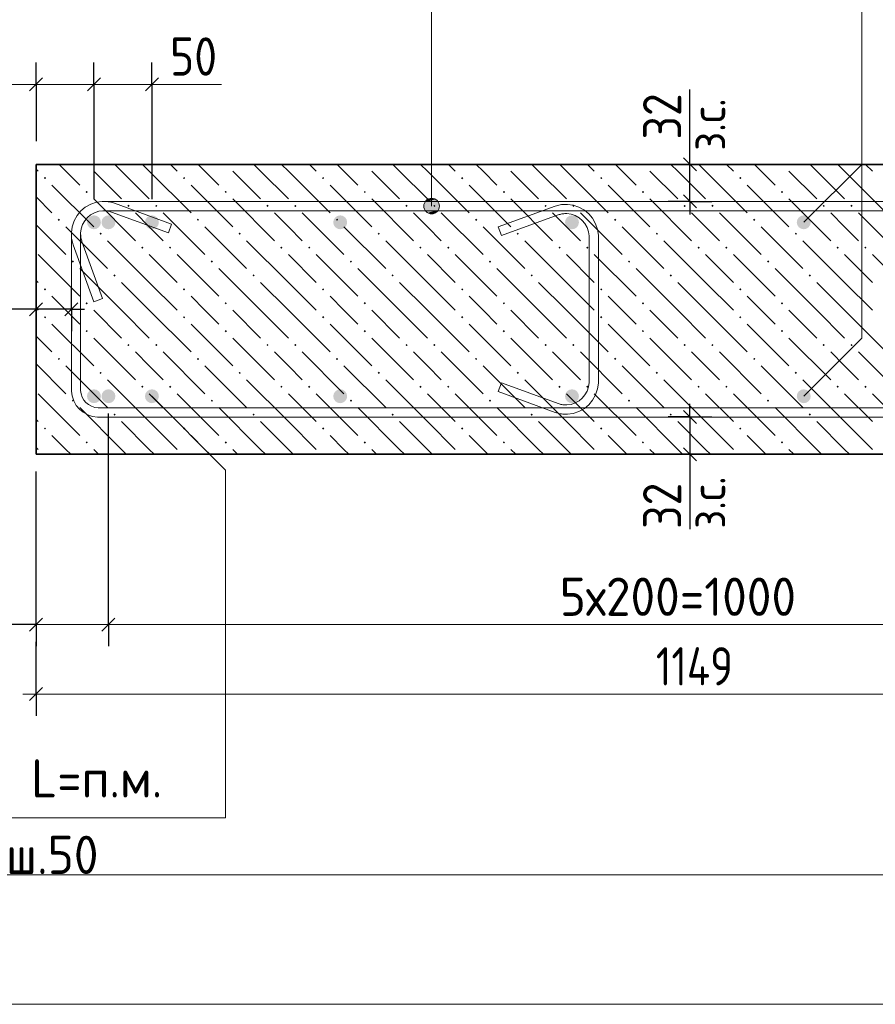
# Model space of a CAD drawing. Header units: millimetres. Extents: x 0 to 42000, y 0 to 29700.
# Tile 13 of 16: x 28326 to 33248, y 20233 to 25895. Entities that reach past the tile are written whole.
import ezdxf

# ---------------------------------------------------------------- set-up
doc = ezdxf.new("R2010")
doc.units = ezdxf.units.MM
for name, color, linetype, lineweight in [('Standard', 7, 'Continuous', 25), ('ЖБ Стена верхний уровень', 7, 'Continuous', 35), ('Позиционная метка линия выноска', 7, 'Continuous', 13), ('Позиционная метка номер позиции', 7, 'Continuous', 13), ('Примечания', 7, 'Continuous', 13), ('Размерная линия_ общее', 7, 'Continuous', 13), ('Стена обрамление Г-обр.', 7, 'Continuous', 35), ('Стена фоновая арматура Х1', 7, 'Continuous', 35), ('Стена фоновая затяжка С-обр.', 52, 'Continuous', 25)]:
    doc.layers.add(name, color=color, linetype=linetype, lineweight=lineweight)
doc.layers.add('Размерная выноска', color=7, linetype='Continuous')
doc.layers.add('Стена Хомут', color=7, linetype='Continuous', lineweight=25, true_color=0x6e3c1e)
doc.styles.add('ISOCPEUR', font='txt')

msp = doc.modelspace()

# ---------------------------------------------------------------- hatches: boundary and pattern name
at = {"layer": 'ЖБ Стена верхний уровень', "linetype": 'Continuous', "lineweight": 18, "transparency": 33554687}
for points in [[(28717.2, 25062.8), (28711.7, 25057.4), (28706.3, 25062.8)], [(29517.2, 25062.8), (29511.7, 25057.4), (29506.3, 25062.8)], [(30317.2, 25062.8), (30311.7, 25057.4), (30306.3, 25062.8)], [(31117.2, 25062.8), (31111.7, 25057.4), (31106.3, 25062.8)], [(31917.2, 25062.8), (31911.7, 25057.4), (31906.3, 25062.8)], [(32717.2, 25062.8), (32711.7, 25057.4), (32706.3, 25062.8)], [(28465.2, 24983.9), (28471.7, 24990.4), (28478.2, 24983.9), (28471.7, 24977.4)], [(29265.2, 24983.9), (29271.7, 24990.4), (29278.2, 24983.9), (29271.7, 24977.4)], [(30065.2, 24983.9), (30071.7, 24990.4), (30078.2, 24983.9), (30071.7, 24977.4)], [(30865.2, 24983.9), (30871.7, 24990.4), (30878.2, 24983.9), (30871.7, 24977.4)], [(31665.2, 24983.9), (31671.7, 24990.4), (31678.2, 24983.9), (31671.7, 24977.4)], [(32465.2, 24983.9), (32471.7, 24990.4), (32478.2, 24983.9), (32471.7, 24977.4)], [(28705.2, 24903.9), (28711.7, 24910.4), (28718.2, 24903.9), (28711.7, 24897.4)], [(29505.2, 24903.9), (29511.7, 24910.4), (29518.2, 24903.9), (29511.7, 24897.4)], [(30305.2, 24903.9), (30311.7, 24910.4), (30318.2, 24903.9), (30311.7, 24897.4)], [(31105.2, 24903.9), (31111.7, 24910.4), (31118.2, 24903.9), (31111.7, 24897.4)], [(31905.2, 24903.9), (31911.7, 24910.4), (31918.2, 24903.9), (31911.7, 24897.4)], [(32705.2, 24903.9), (32711.7, 24910.4), (32718.2, 24903.9), (32711.7, 24897.4)], [(28945.2, 24823.9), (28951.7, 24830.4), (28958.2, 24823.9), (28951.7, 24817.4)], [(29105.2, 24823.9), (29111.7, 24830.4), (29118.2, 24823.9), (29111.7, 24817.4)], [(29745.2, 24823.9), (29751.7, 24830.4), (29758.2, 24823.9), (29751.7, 24817.4)], [(29905.2, 24823.9), (29911.7, 24830.4), (29918.2, 24823.9), (29911.7, 24817.4)], [(30545.2, 24823.9), (30551.7, 24830.4), (30558.2, 24823.9), (30551.7, 24817.4)], [(30705.2, 24823.9), (30711.7, 24830.4), (30718.2, 24823.9), (30711.7, 24817.4)], [(31345.2, 24823.9), (31351.7, 24830.4), (31358.2, 24823.9), (31351.7, 24817.4)], [(31505.2, 24823.9), (31511.7, 24830.4), (31518.2, 24823.9), (31511.7, 24817.4)], [(32145.2, 24823.9), (32151.7, 24830.4), (32158.2, 24823.9), (32151.7, 24817.4)], [(32305.2, 24823.9), (32311.7, 24830.4), (32318.2, 24823.9), (32311.7, 24817.4)], [(32945.2, 24823.9), (32951.7, 24830.4), (32958.2, 24823.9), (32951.7, 24817.4)], [(33105.2, 24823.9), (33111.7, 24830.4), (33118.2, 24823.9), (33111.7, 24817.4)], [(28545.2, 24743.9), (28551.7, 24750.4), (28558.2, 24743.9), (28551.7, 24737.4)], [(29345.2, 24743.9), (29351.7, 24750.4), (29358.2, 24743.9), (29351.7, 24737.4)], [(30145.2, 24743.9), (30151.7, 24750.4), (30158.2, 24743.9), (30151.7, 24737.4)], [(30945.2, 24743.9), (30951.7, 24750.4), (30958.2, 24743.9), (30951.7, 24737.4)], [(31745.2, 24743.9), (31751.7, 24750.4), (31758.2, 24743.9), (31751.7, 24737.4)], [(32545.2, 24743.9), (32551.7, 24750.4), (32558.2, 24743.9), (32551.7, 24737.4)], [(28785.2, 24663.9), (28791.7, 24670.4), (28798.2, 24663.9), (28791.7, 24657.4)], [(29585.2, 24663.9), (29591.7, 24670.4), (29598.2, 24663.9), (29591.7, 24657.4)], [(30385.2, 24663.9), (30391.7, 24670.4), (30398.2, 24663.9), (30391.7, 24657.4)], [(31185.2, 24663.9), (31191.7, 24670.4), (31198.2, 24663.9), (31191.7, 24657.4)], [(31985.2, 24663.9), (31991.7, 24670.4), (31998.2, 24663.9), (31991.7, 24657.4)], [(32785.2, 24663.9), (32791.7, 24670.4), (32798.2, 24663.9), (32791.7, 24657.4)], [(29025.2, 24583.9), (29031.7, 24590.4), (29038.2, 24583.9), (29031.7, 24577.4)], [(29185.2, 24583.9), (29191.7, 24590.4), (29198.2, 24583.9), (29191.7, 24577.4)], [(29825.2, 24583.9), (29831.7, 24590.4), (29838.2, 24583.9), (29831.7, 24577.4)], [(29985.2, 24583.9), (29991.7, 24590.4), (29998.2, 24583.9), (29991.7, 24577.4)], [(30625.2, 24583.9), (30631.7, 24590.4), (30638.2, 24583.9), (30631.7, 24577.4)], [(30785.2, 24583.9), (30791.7, 24590.4), (30798.2, 24583.9), (30791.7, 24577.4)], [(31425.2, 24583.9), (31431.7, 24590.4), (31438.2, 24583.9), (31431.7, 24577.4)], [(31585.2, 24583.9), (31591.7, 24590.4), (31598.2, 24583.9), (31591.7, 24577.4)], [(32225.2, 24583.9), (32231.7, 24590.4), (32238.2, 24583.9), (32231.7, 24577.4)], [(32385.2, 24583.9), (32391.7, 24590.4), (32398.2, 24583.9), (32391.7, 24577.4)], [(33025.2, 24583.9), (33031.7, 24590.4), (33038.2, 24583.9), (33031.7, 24577.4)], [(33185.2, 24583.9), (33191.7, 24590.4), (33198.2, 24583.9), (33191.7, 24577.4)], [(28625.2, 24503.9), (28631.7, 24510.4), (28638.2, 24503.9), (28631.7, 24497.4)], [(29425.2, 24503.9), (29431.7, 24510.4), (29438.2, 24503.9), (29431.7, 24497.4)], [(30225.2, 24503.9), (30231.7, 24510.4), (30238.2, 24503.9), (30231.7, 24497.4)], [(31025.2, 24503.9), (31031.7, 24510.4), (31038.2, 24503.9), (31031.7, 24497.4)], [(31825.2, 24503.9), (31831.7, 24510.4), (31838.2, 24503.9), (31831.7, 24497.4)], [(32625.2, 24503.9), (32631.7, 24510.4), (32638.2, 24503.9), (32631.7, 24497.4)], [(28865.2, 24423.9), (28871.7, 24430.4), (28878.2, 24423.9), (28871.7, 24417.4)], [(29665.2, 24423.9), (29671.7, 24430.4), (29678.2, 24423.9), (29671.7, 24417.4)], [(30465.2, 24423.9), (30471.7, 24430.4), (30478.2, 24423.9), (30471.7, 24417.4)], [(31265.2, 24423.9), (31271.7, 24430.4), (31278.2, 24423.9), (31271.7, 24417.4)], [(32065.2, 24423.9), (32071.7, 24430.4), (32078.2, 24423.9), (32071.7, 24417.4)], [(32865.2, 24423.9), (32871.7, 24430.4), (32878.2, 24423.9), (32871.7, 24417.4)], [(28465.2, 24343.9), (28471.7, 24350.4), (28478.2, 24343.9), (28471.7, 24337.4)], [(29265.2, 24343.9), (29271.7, 24350.4), (29278.2, 24343.9), (29271.7, 24337.4)], [(30065.2, 24343.9), (30071.7, 24350.4), (30078.2, 24343.9), (30071.7, 24337.4)], [(30865.2, 24343.9), (30871.7, 24350.4), (30878.2, 24343.9), (30871.7, 24337.4)], [(31665.2, 24343.9), (31671.7, 24350.4), (31678.2, 24343.9), (31671.7, 24337.4)], [(32465.2, 24343.9), (32471.7, 24350.4), (32478.2, 24343.9), (32471.7, 24337.4)], [(28705.2, 24263.9), (28711.7, 24270.4), (28718.2, 24263.9), (28711.7, 24257.4)], [(29505.2, 24263.9), (29511.7, 24270.4), (29518.2, 24263.9), (29511.7, 24257.4)], [(30305.2, 24263.9), (30311.7, 24270.4), (30318.2, 24263.9), (30311.7, 24257.4)], [(31105.2, 24263.9), (31111.7, 24270.4), (31118.2, 24263.9), (31111.7, 24257.4)], [(31905.2, 24263.9), (31911.7, 24270.4), (31918.2, 24263.9), (31911.7, 24257.4)], [(32705.2, 24263.9), (32711.7, 24270.4), (32718.2, 24263.9), (32711.7, 24257.4)], [(28465.2, 24183.9), (28471.7, 24190.4), (28478.2, 24183.9), (28471.7, 24177.4)], [(29265.2, 24183.9), (29271.7, 24190.4), (29278.2, 24183.9), (29271.7, 24177.4)], [(30065.2, 24183.9), (30071.7, 24190.4), (30078.2, 24183.9), (30071.7, 24177.4)], [(30865.2, 24183.9), (30871.7, 24190.4), (30878.2, 24183.9), (30871.7, 24177.4)], [(31665.2, 24183.9), (31671.7, 24190.4), (31678.2, 24183.9), (31671.7, 24177.4)], [(32465.2, 24183.9), (32471.7, 24190.4), (32478.2, 24183.9), (32471.7, 24177.4)], [(28705.2, 24103.9), (28711.7, 24110.4), (28718.2, 24103.9), (28711.7, 24097.4)], [(29505.2, 24103.9), (29511.7, 24110.4), (29518.2, 24103.9), (29511.7, 24097.4)], [(30305.2, 24103.9), (30311.7, 24110.4), (30318.2, 24103.9), (30311.7, 24097.4)], [(31105.2, 24103.9), (31111.7, 24110.4), (31118.2, 24103.9), (31111.7, 24097.4)], [(31905.2, 24103.9), (31911.7, 24110.4), (31918.2, 24103.9), (31911.7, 24097.4)], [(32705.2, 24103.9), (32711.7, 24110.4), (32718.2, 24103.9), (32711.7, 24097.4)], [(28945.2, 24023.9), (28951.7, 24030.4), (28958.2, 24023.9), (28951.7, 24017.4)], [(29105.2, 24023.9), (29111.7, 24030.4), (29118.2, 24023.9), (29111.7, 24017.4)], [(29745.2, 24023.9), (29751.7, 24030.4), (29758.2, 24023.9), (29751.7, 24017.4)], [(29905.2, 24023.9), (29911.7, 24030.4), (29918.2, 24023.9), (29911.7, 24017.4)], [(30545.2, 24023.9), (30551.7, 24030.4), (30558.2, 24023.9), (30551.7, 24017.4)], [(30705.2, 24023.9), (30711.7, 24030.4), (30718.2, 24023.9), (30711.7, 24017.4)], [(31345.2, 24023.9), (31351.7, 24030.4), (31358.2, 24023.9), (31351.7, 24017.4)], [(31505.2, 24023.9), (31511.7, 24030.4), (31518.2, 24023.9), (31511.7, 24017.4)], [(32145.2, 24023.9), (32151.7, 24030.4), (32158.2, 24023.9), (32151.7, 24017.4)], [(32305.2, 24023.9), (32311.7, 24030.4), (32318.2, 24023.9), (32311.7, 24017.4)], [(32945.2, 24023.9), (32951.7, 24030.4), (32958.2, 24023.9), (32951.7, 24017.4)], [(33105.2, 24023.9), (33111.7, 24030.4), (33118.2, 24023.9), (33111.7, 24017.4)], [(28545.2, 23943.9), (28551.7, 23950.4), (28558.2, 23943.9), (28551.7, 23937.4)], [(29345.2, 23943.9), (29351.7, 23950.4), (29358.2, 23943.9), (29351.7, 23937.4)], [(30145.2, 23943.9), (30151.7, 23950.4), (30158.2, 23943.9), (30151.7, 23937.4)], [(30945.2, 23943.9), (30951.7, 23950.4), (30958.2, 23943.9), (30951.7, 23937.4)], [(31745.2, 23943.9), (31751.7, 23950.4), (31758.2, 23943.9), (31751.7, 23937.4)], [(32545.2, 23943.9), (32551.7, 23950.4), (32558.2, 23943.9), (32551.7, 23937.4)], [(28785.2, 23863.9), (28791.7, 23870.4), (28798.2, 23863.9), (28791.7, 23857.4)], [(29585.2, 23863.9), (29591.7, 23870.4), (29598.2, 23863.9), (29591.7, 23857.4)], [(30385.2, 23863.9), (30391.7, 23870.4), (30398.2, 23863.9), (30391.7, 23857.4)], [(31185.2, 23863.9), (31191.7, 23870.4), (31198.2, 23863.9), (31191.7, 23857.4)], [(31985.2, 23863.9), (31991.7, 23870.4), (31998.2, 23863.9), (31991.7, 23857.4)], [(32785.2, 23863.9), (32791.7, 23870.4), (32798.2, 23863.9), (32791.7, 23857.4)], [(29025.2, 23783.9), (29031.7, 23790.4), (29038.2, 23783.9), (29031.7, 23777.4)], [(29185.2, 23783.9), (29191.7, 23790.4), (29198.2, 23783.9), (29191.7, 23777.4)], [(29825.2, 23783.9), (29831.7, 23790.4), (29838.2, 23783.9), (29831.7, 23777.4)], [(29985.2, 23783.9), (29991.7, 23790.4), (29998.2, 23783.9), (29991.7, 23777.4)], [(30625.2, 23783.9), (30631.7, 23790.4), (30638.2, 23783.9), (30631.7, 23777.4)], [(30785.2, 23783.9), (30791.7, 23790.4), (30798.2, 23783.9), (30791.7, 23777.4)], [(31425.2, 23783.9), (31431.7, 23790.4), (31438.2, 23783.9), (31431.7, 23777.4)], [(31585.2, 23783.9), (31591.7, 23790.4), (31598.2, 23783.9), (31591.7, 23777.4)], [(32225.2, 23783.9), (32231.7, 23790.4), (32238.2, 23783.9), (32231.7, 23777.4)], [(32385.2, 23783.9), (32391.7, 23790.4), (32398.2, 23783.9), (32391.7, 23777.4)], [(33025.2, 23783.9), (33031.7, 23790.4), (33038.2, 23783.9), (33031.7, 23777.4)], [(33185.2, 23783.9), (33191.7, 23790.4), (33198.2, 23783.9), (33191.7, 23777.4)], [(28625.2, 23703.9), (28631.7, 23710.4), (28638.2, 23703.9), (28631.7, 23697.4)], [(29425.2, 23703.9), (29431.7, 23710.4), (29438.2, 23703.9), (29431.7, 23697.4)], [(30225.2, 23703.9), (30231.7, 23710.4), (30238.2, 23703.9), (30231.7, 23697.4)], [(31025.2, 23703.9), (31031.7, 23710.4), (31038.2, 23703.9), (31031.7, 23697.4)], [(31825.2, 23703.9), (31831.7, 23710.4), (31838.2, 23703.9), (31831.7, 23697.4)], [(32625.2, 23703.9), (32631.7, 23710.4), (32638.2, 23703.9), (32631.7, 23697.4)], [(28865.2, 23623.9), (28871.7, 23630.4), (28878.2, 23623.9), (28871.7, 23617.4)], [(29665.2, 23623.9), (29671.7, 23630.4), (29678.2, 23623.9), (29671.7, 23617.4)], [(30465.2, 23623.9), (30471.7, 23630.4), (30478.2, 23623.9), (30471.7, 23617.4)], [(31265.2, 23623.9), (31271.7, 23630.4), (31278.2, 23623.9), (31271.7, 23617.4)], [(32065.2, 23623.9), (32071.7, 23630.4), (32078.2, 23623.9), (32071.7, 23617.4)], [(32865.2, 23623.9), (32871.7, 23630.4), (32878.2, 23623.9), (32871.7, 23617.4)], [(28465.2, 23543.9), (28471.7, 23550.4), (28478.2, 23543.9), (28471.7, 23537.4)], [(29265.2, 23543.9), (29271.7, 23550.4), (29278.2, 23543.9), (29271.7, 23537.4)], [(30065.2, 23543.9), (30071.7, 23550.4), (30078.2, 23543.9), (30071.7, 23537.4)], [(30865.2, 23543.9), (30871.7, 23550.4), (30878.2, 23543.9), (30871.7, 23537.4)], [(31665.2, 23543.9), (31671.7, 23550.4), (31678.2, 23543.9), (31671.7, 23537.4)], [(32465.2, 23543.9), (32471.7, 23550.4), (32478.2, 23543.9), (32471.7, 23537.4)], [(28705.2, 23463.9), (28711.7, 23470.4), (28718.2, 23463.9), (28711.7, 23457.4)], [(29505.2, 23463.9), (29511.7, 23470.4), (29518.2, 23463.9), (29511.7, 23457.4)], [(30305.2, 23463.9), (30311.7, 23470.4), (30318.2, 23463.9), (30311.7, 23457.4)], [(31105.2, 23463.9), (31111.7, 23470.4), (31118.2, 23463.9), (31111.7, 23457.4)], [(31905.2, 23463.9), (31911.7, 23470.4), (31918.2, 23463.9), (31911.7, 23457.4)], [(32705.2, 23463.9), (32711.7, 23470.4), (32718.2, 23463.9), (32711.7, 23457.4)]]:
    msp.add_hatch(color=7, dxfattribs=at).paths.add_polyline_path(points, flags=16)
at = {"layer": 'Позиционная метка линия выноска', "linetype": 'Continuous', "lineweight": 13, "transparency": 33554687}
for points in [[(30718.4, 24861.5), (30673.4, 24861.5), (30657.2, 24845.3)], [(30718.4, 24861.5), (30657.2, 24845.3), (30734.6, 24845.3)], [(30673.4, 24861.5), (30718.4, 24861.5), (30695.9, 24867.8)], [(30734.6, 24845.3), (30657.2, 24845.3), (30650.9, 24822.8)], [(30734.6, 24845.3), (30650.9, 24822.8), (30740.9, 24822.8)], [(30740.9, 24822.8), (30650.9, 24822.8), (30657.2, 24800.3)], [(30740.9, 24822.8), (30657.2, 24800.3), (30734.6, 24800.3)], [(30734.6, 24800.3), (30657.2, 24800.3), (30673.4, 24784.1)], [(30734.6, 24800.3), (30673.4, 24784.1), (30718.4, 24784.1)], [(30718.4, 24784.1), (30673.4, 24784.1), (30695.9, 24777.8)]]:
    msp.add_hatch(color=7, dxfattribs=at).paths.add_polyline_path(points)
at = {"layer": 'Стена обрамление Г-обр.', "linetype": 'Continuous', "lineweight": 13, "transparency": 33554687}
for points in [[(28793.4, 24729.5), (28790.3, 24744.8), (28781.7, 24757.7), (28768.7, 24766.4), (28753.4, 24769.4), (28738.1, 24766.4), (28725.1, 24757.7), (28716.4, 24744.8), (28713.4, 24729.5), (28716.4, 24714.1), (28725.1, 24701.2), (28738.1, 24692.5), (28753.4, 24689.5), (28768.7, 24692.5), (28781.7, 24701.2), (28790.3, 24714.1)], [(29126.7, 24729.5), (29123.7, 24744.8), (29115, 24757.7), (29102, 24766.4), (29086.7, 24769.4), (29071.4, 24766.4), (29058.4, 24757.7), (29049.8, 24744.8), (29046.7, 24729.5), (29049.8, 24714.1), (29058.4, 24701.2), (29071.4, 24692.5), (29086.7, 24689.5), (29102, 24692.5), (29115, 24701.2), (29123.7, 24714.1)], [(28793.4, 23729.5), (28790.3, 23744.8), (28781.7, 23757.7), (28768.7, 23766.4), (28753.4, 23769.4), (28738.1, 23766.4), (28725.1, 23757.7), (28716.4, 23744.8), (28713.4, 23729.5), (28716.4, 23714.1), (28725.1, 23701.2), (28738.1, 23692.5), (28753.4, 23689.5), (28768.7, 23692.5), (28781.7, 23701.2), (28790.3, 23714.1)], [(29126.7, 23729.5), (29123.7, 23744.8), (29115, 23757.7), (29102, 23766.4), (29086.7, 23769.4), (29071.4, 23766.4), (29058.4, 23757.7), (29049.8, 23744.8), (29046.7, 23729.5), (29049.8, 23714.1), (29058.4, 23701.2), (29071.4, 23692.5), (29086.7, 23689.5), (29102, 23692.5), (29115, 23701.2), (29123.7, 23714.1)]]:
    msp.add_hatch(color=7, dxfattribs=at).paths.add_polyline_path(points)
at = {"layer": 'Стена фоновая арматура Х1', "linetype": 'Continuous', "lineweight": 18, "transparency": 33554687}
for points in [[(28876.7, 24729.4), (28873.7, 24744.8), (28865, 24757.7), (28852, 24766.4), (28836.7, 24769.4), (28821.4, 24766.4), (28808.4, 24757.7), (28799.8, 24744.8), (28796.7, 24729.4), (28799.8, 24714.1), (28808.4, 24701.2), (28821.4, 24692.5), (28836.7, 24689.5), (28852, 24692.5), (28865, 24701.2), (28873.7, 24714.1)], [(30210, 24729.4), (30207, 24744.8), (30198.3, 24757.7), (30185.4, 24766.4), (30170, 24769.4), (30154.7, 24766.4), (30141.8, 24757.7), (30133.1, 24744.8), (30130, 24729.4), (30133.1, 24714.1), (30141.8, 24701.2), (30154.7, 24692.5), (30170, 24689.5), (30185.4, 24692.5), (30198.3, 24701.2), (30207, 24714.1)], [(31543.4, 24729.4), (31540.3, 24744.8), (31531.7, 24757.7), (31518.7, 24766.4), (31503.4, 24769.4), (31488.1, 24766.4), (31475.1, 24757.7), (31466.4, 24744.8), (31463.4, 24729.4), (31466.4, 24714.1), (31475.1, 24701.2), (31488.1, 24692.5), (31503.4, 24689.5), (31518.7, 24692.5), (31531.7, 24701.2), (31540.3, 24714.1)], [(32876.7, 24729.4), (32873.7, 24744.8), (32865, 24757.7), (32852, 24766.4), (32836.7, 24769.4), (32821.4, 24766.4), (32808.4, 24757.7), (32799.8, 24744.8), (32796.7, 24729.4), (32799.8, 24714.1), (32808.4, 24701.2), (32821.4, 24692.5), (32836.7, 24689.5), (32852, 24692.5), (32865, 24701.2), (32873.7, 24714.1)], [(28876.7, 23729.4), (28873.7, 23744.8), (28865, 23757.7), (28852, 23766.4), (28836.7, 23769.4), (28821.4, 23766.4), (28808.4, 23757.7), (28799.8, 23744.8), (28796.7, 23729.4), (28799.8, 23714.1), (28808.4, 23701.2), (28821.4, 23692.5), (28836.7, 23689.5), (28852, 23692.5), (28865, 23701.2), (28873.7, 23714.1)], [(30210, 23729.4), (30207, 23744.8), (30198.3, 23757.7), (30185.4, 23766.4), (30170, 23769.4), (30154.7, 23766.4), (30141.8, 23757.7), (30133.1, 23744.8), (30130, 23729.4), (30133.1, 23714.1), (30141.8, 23701.2), (30154.7, 23692.5), (30170, 23689.5), (30185.4, 23692.5), (30198.3, 23701.2), (30207, 23714.1)], [(31543.4, 23729.4), (31540.3, 23744.8), (31531.7, 23757.7), (31518.7, 23766.4), (31503.4, 23769.4), (31488.1, 23766.4), (31475.1, 23757.7), (31466.4, 23744.8), (31463.4, 23729.4), (31466.4, 23714.1), (31475.1, 23701.2), (31488.1, 23692.5), (31503.4, 23689.5), (31518.7, 23692.5), (31531.7, 23701.2), (31540.3, 23714.1)], [(32876.7, 23729.4), (32873.7, 23744.8), (32865, 23757.7), (32852, 23766.4), (32836.7, 23769.4), (32821.4, 23766.4), (32808.4, 23757.7), (32799.8, 23744.8), (32796.7, 23729.4), (32799.8, 23714.1), (32808.4, 23701.2), (32821.4, 23692.5), (32836.7, 23689.5), (32852, 23692.5), (32865, 23701.2), (32873.7, 23714.1)]]:
    msp.add_hatch(color=7, dxfattribs=at).paths.add_polyline_path(points)

# ---------------------------------------------------------------- linework, layer by layer
at = {"layer": 'Standard', "color": 7, "linetype": 'Continuous', "lineweight": -3, "transparency": 33554687}
for p, q in [((28420, 25522.7), (28420, 25647.7)), ((28753.4, 25522.7), (28753.4, 25647.7)), ((29086.7, 25522.7), (29086.7, 25647.7)), ((28420, 25522.7), (28420, 25397.7)), ((28420, 25522.7), (28420, 25196.1)), ((28753.4, 25522.7), (28753.4, 25397.7)), ((28753.4, 25522.7), (28753.4, 24862.8)), ((29086.7, 25522.7), (29086.7, 25397.7)), ((29086.7, 25522.7), (29086.7, 24862.8)), ((32182.1, 25062.8), (32182.1, 25137.8)), ((32182.1, 25062.8), (32057.1, 25062.8)), ((32182.1, 25062.8), (32307.1, 25062.8)), ((32182.1, 24849.5), (32182.1, 25062.8)), ((32182.1, 24849.5), (32057.1, 24849.5)), ((32182.1, 24849.5), (32307.1, 24849.5)), ((32182.1, 24849.5), (32182.1, 24774.5)), ((28420, 24229.5), (28420, 24354.5)), ((28623.4, 24229.5), (28623.4, 24354.5)), ((28420, 24229.5), (28345, 24229.5)), ((28420, 24229.5), (28420, 24104.5)), ((28623.4, 24229.5), (28420, 24229.5)), ((28623.4, 24229.5), (28623.4, 24104.5)), ((28623.4, 24229.5), (28698.4, 24229.5)), ((32182.1, 23610.3), (32182.1, 23685.3)), ((32182.1, 23610.3), (32057.1, 23610.3)), ((32182.1, 23610.3), (32307.1, 23610.3)), ((32182.1, 23610.3), (32182.1, 23396.1)), ((32182.1, 23396.1), (32057.1, 23396.1)), ((32182.1, 23396.1), (32307.1, 23396.1)), ((32182.1, 23396.1), (32182.1, 23321.1))]:
    msp.add_line(p, q, dxfattribs=at)
at = {"layer": 'Standard', "color": 7, "linetype": 'Continuous', "lineweight": 25, "transparency": 33554687}
for p, q in [((28382.5, 25485.2), (28457.6, 25560.2)), ((28715.9, 25485.2), (28790.9, 25560.2)), ((29049.2, 25485.2), (29124.2, 25560.2)), ((32219.6, 25025.3), (32144.6, 25100.3)), ((32219.6, 24812), (32144.6, 24887)), ((28457.6, 24267), (28382.5, 24192)), ((28660.9, 24267), (28585.9, 24192)), ((32144.6, 23647.8), (32219.6, 23572.8)), ((32144.6, 23433.6), (32219.6, 23358.6))]:
    msp.add_line(p, q, dxfattribs=at)
at = {"layer": 'Standard', "color": 7, "linetype": 'Continuous', "lineweight": 13, "transparency": 33554687}
for p, q in [((28420, 25522.7), (28345, 25522.7)), ((28420, 25522.7), (28753.4, 25522.7)), ((28753.4, 25522.7), (29086.7, 25522.7)), ((29086.7, 25522.7), (29161.7, 25522.7))]:
    msp.add_line(p, q, dxfattribs=at)
at = {"layer": 'Standard', "color": 254, "linetype": 'Continuous', "lineweight": 13, "true_color": 0xc4c4ff, "transparency": 33554687}
msp.add_lwpolyline([(27753.4, 20976.9), (36746.7, 20976.9), (36746.7, 27628.5), (27753.4, 27628.5), (27753.4, 20976.9)], dxfattribs=at)
at = {"layer": 'ЖБ Стена верхний уровень', "color": 7, "linetype": 'Continuous', "lineweight": 35, "transparency": 33554687}
for p, q in [((36080, 25062.8), (28420, 25062.8)), ((28420, 23396.1), (36080, 23396.1))]:
    msp.add_line(p, q, dxfattribs=at)
at = {"layer": 'ЖБ Стена верхний уровень', "color": 9, "linetype": 'Continuous', "lineweight": 18, "true_color": 0xc7c7c7, "transparency": 33554687}
for p, q in [((28420, 25035.6), (28431.7, 25023.9)), ((28591.7, 25023.9), (28552.8, 25062.8)), ((28671.7, 24943.9), (28591.7, 25023.9)), ((28751.7, 25023.9), (28911.7, 24863.9)), ((28911.7, 25023.9), (28872.8, 25062.8)), ((28911.7, 25023.9), (29071.7, 24863.9)), ((29032.8, 25062.8), (29071.7, 25023.9)), ((29071.7, 25023.9), (29311.7, 24783.9)), ((29192.8, 25062.8), (29231.7, 25023.9)), ((29391.7, 25023.9), (29352.8, 25062.8)), ((29471.7, 24943.9), (29391.7, 25023.9)), ((29551.7, 25023.9), (29711.7, 24863.9)), ((29711.7, 25023.9), (29672.8, 25062.8)), ((29711.7, 25023.9), (29871.7, 24863.9)), ((29832.8, 25062.8), (29871.7, 25023.9)), ((29871.7, 25023.9), (30111.7, 24783.9)), ((29992.8, 25062.8), (30031.7, 25023.9)), ((30191.7, 25023.9), (30152.8, 25062.8)), ((30271.7, 24943.9), (30191.7, 25023.9)), ((30351.7, 25023.9), (30511.7, 24863.9)), ((30511.7, 25023.9), (30472.8, 25062.8)), ((30511.7, 25023.9), (30671.7, 24863.9)), ((30632.8, 25062.8), (30671.7, 25023.9)), ((30671.7, 25023.9), (30911.7, 24783.9)), ((30792.8, 25062.8), (30831.7, 25023.9)), ((30991.7, 25023.9), (30952.8, 25062.8)), ((31071.7, 24943.9), (30991.7, 25023.9)), ((31151.7, 25023.9), (31311.7, 24863.9)), ((31311.7, 25023.9), (31272.8, 25062.8)), ((31311.7, 25023.9), (31471.7, 24863.9)), ((31432.8, 25062.8), (31471.7, 25023.9)), ((31471.7, 25023.9), (31711.7, 24783.9)), ((31592.8, 25062.8), (31631.7, 25023.9)), ((31791.7, 25023.9), (31752.8, 25062.8)), ((31871.7, 24943.9), (31791.7, 25023.9)), ((31951.7, 25023.9), (32111.7, 24863.9)), ((32111.7, 25023.9), (32072.8, 25062.8)), ((32111.7, 25023.9), (32271.7, 24863.9)), ((32232.8, 25062.8), (32271.7, 25023.9)), ((32271.7, 25023.9), (32511.7, 24783.9)), ((32392.8, 25062.8), (32431.7, 25023.9)), ((32591.7, 25023.9), (32552.8, 25062.8)), ((32671.7, 24943.9), (32591.7, 25023.9)), ((32751.7, 25023.9), (32911.7, 24863.9)), ((32911.7, 25023.9), (32872.8, 25062.8)), ((32911.7, 25023.9), (33071.7, 24863.9)), ((33032.8, 25062.8), (33071.7, 25023.9)), ((33071.7, 25023.9), (33311.7, 24783.9)), ((33192.8, 25062.8), (33231.7, 25023.9)), ((28511.7, 24943.9), (28751.7, 24703.9)), ((29311.7, 24943.9), (29551.7, 24703.9)), ((30111.7, 24943.9), (30351.7, 24703.9)), ((30911.7, 24943.9), (31151.7, 24703.9)), ((31711.7, 24943.9), (31951.7, 24703.9)), ((32511.7, 24943.9), (32751.7, 24703.9)), ((28420, 24875.6), (28511.7, 24783.9)), ((28751.7, 24863.9), (28991.7, 24623.9)), ((29551.7, 24863.9), (29791.7, 24623.9)), ((30351.7, 24863.9), (30591.7, 24623.9)), ((31151.7, 24863.9), (31391.7, 24623.9)), ((31951.7, 24863.9), (32191.7, 24623.9)), ((32751.7, 24863.9), (32991.7, 24623.9)), ((29071.7, 24703.9), (28991.7, 24783.9)), ((29151.7, 24783.9), (29391.7, 24543.9)), ((29871.7, 24703.9), (29791.7, 24783.9)), ((29951.7, 24783.9), (30191.7, 24543.9)), ((30671.7, 24703.9), (30591.7, 24783.9)), ((30751.7, 24783.9), (30991.7, 24543.9)), ((31471.7, 24703.9), (31391.7, 24783.9)), ((31551.7, 24783.9), (31791.7, 24543.9)), ((32271.7, 24703.9), (32191.7, 24783.9)), ((32351.7, 24783.9), (32591.7, 24543.9)), ((33071.7, 24703.9), (32991.7, 24783.9)), ((33151.7, 24783.9), (33391.7, 24543.9)), ((28420, 24715.6), (28591.7, 24543.9)), ((28591.7, 24703.9), (28831.7, 24463.9)), ((29151.7, 24623.9), (29071.7, 24703.9)), ((29391.7, 24703.9), (29631.7, 24463.9)), ((29951.7, 24623.9), (29871.7, 24703.9)), ((30191.7, 24703.9), (30431.7, 24463.9)), ((30751.7, 24623.9), (30671.7, 24703.9)), ((30991.7, 24703.9), (31231.7, 24463.9)), ((31551.7, 24623.9), (31471.7, 24703.9)), ((31791.7, 24703.9), (32031.7, 24463.9)), ((32351.7, 24623.9), (32271.7, 24703.9)), ((32591.7, 24703.9), (32831.7, 24463.9)), ((33151.7, 24623.9), (33071.7, 24703.9)), ((29071.7, 24383.9), (28831.7, 24623.9)), ((29871.7, 24383.9), (29631.7, 24623.9)), ((30671.7, 24383.9), (30431.7, 24623.9)), ((31471.7, 24383.9), (31231.7, 24623.9)), ((32271.7, 24383.9), (32031.7, 24623.9)), ((33071.7, 24383.9), (32831.7, 24623.9)), ((28431.7, 24543.9), (28671.7, 24303.9)), ((29071.7, 24543.9), (29231.7, 24383.9)), ((29231.7, 24543.9), (29471.7, 24303.9)), ((29871.7, 24543.9), (30031.7, 24383.9)), ((30031.7, 24543.9), (30271.7, 24303.9)), ((30671.7, 24543.9), (30831.7, 24383.9)), ((30831.7, 24543.9), (31071.7, 24303.9)), ((31471.7, 24543.9), (31631.7, 24383.9)), ((31631.7, 24543.9), (31871.7, 24303.9)), ((32271.7, 24543.9), (32431.7, 24383.9)), ((32431.7, 24543.9), (32671.7, 24303.9)), ((33071.7, 24543.9), (33231.7, 24383.9)), ((33231.7, 24543.9), (33471.7, 24303.9)), ((28911.7, 24223.9), (28671.7, 24463.9)), ((29711.7, 24223.9), (29471.7, 24463.9)), ((30511.7, 24223.9), (30271.7, 24463.9)), ((31311.7, 24223.9), (31071.7, 24463.9)), ((32111.7, 24223.9), (31871.7, 24463.9)), ((32911.7, 24223.9), (32671.7, 24463.9)), ((28420, 24395.6), (28431.7, 24383.9)), ((28911.7, 24383.9), (29071.7, 24223.9)), ((29071.7, 24383.9), (29231.7, 24223.9)), ((29711.7, 24383.9), (29871.7, 24223.9)), ((29871.7, 24383.9), (30031.7, 24223.9)), ((30511.7, 24383.9), (30671.7, 24223.9)), ((30671.7, 24383.9), (30831.7, 24223.9)), ((31311.7, 24383.9), (31471.7, 24223.9)), ((31471.7, 24383.9), (31631.7, 24223.9)), ((32111.7, 24383.9), (32271.7, 24223.9)), ((32271.7, 24383.9), (32431.7, 24223.9)), ((32911.7, 24383.9), (33071.7, 24223.9)), ((33071.7, 24383.9), (33231.7, 24223.9)), ((28591.7, 24223.9), (28511.7, 24303.9)), ((29391.7, 24223.9), (29311.7, 24303.9)), ((30191.7, 24223.9), (30111.7, 24303.9)), ((30991.7, 24223.9), (30911.7, 24303.9)), ((31791.7, 24223.9), (31711.7, 24303.9)), ((32591.7, 24223.9), (32511.7, 24303.9)), ((28420, 24235.6), (28431.7, 24223.9)), ((28671.7, 24143.9), (28591.7, 24223.9)), ((28751.7, 24223.9), (28911.7, 24063.9)), ((28911.7, 24223.9), (29071.7, 24063.9)), ((29071.7, 24223.9), (29311.7, 23983.9)), ((29471.7, 24143.9), (29391.7, 24223.9)), ((29551.7, 24223.9), (29711.7, 24063.9)), ((29711.7, 24223.9), (29871.7, 24063.9)), ((29871.7, 24223.9), (30111.7, 23983.9)), ((30271.7, 24143.9), (30191.7, 24223.9)), ((30351.7, 24223.9), (30511.7, 24063.9)), ((30511.7, 24223.9), (30671.7, 24063.9)), ((30671.7, 24223.9), (30911.7, 23983.9)), ((31071.7, 24143.9), (30991.7, 24223.9)), ((31151.7, 24223.9), (31311.7, 24063.9)), ((31311.7, 24223.9), (31471.7, 24063.9)), ((31471.7, 24223.9), (31711.7, 23983.9)), ((31871.7, 24143.9), (31791.7, 24223.9)), ((31951.7, 24223.9), (32111.7, 24063.9)), ((32111.7, 24223.9), (32271.7, 24063.9)), ((32271.7, 24223.9), (32511.7, 23983.9)), ((32671.7, 24143.9), (32591.7, 24223.9)), ((32751.7, 24223.9), (32911.7, 24063.9)), ((32911.7, 24223.9), (33071.7, 24063.9)), ((33071.7, 24223.9), (33311.7, 23983.9)), ((28511.7, 24143.9), (28751.7, 23903.9)), ((29311.7, 24143.9), (29551.7, 23903.9)), ((30111.7, 24143.9), (30351.7, 23903.9)), ((30911.7, 24143.9), (31151.7, 23903.9)), ((31711.7, 24143.9), (31951.7, 23903.9)), ((32511.7, 24143.9), (32751.7, 23903.9)), ((28420, 24075.6), (28511.7, 23983.9)), ((28751.7, 24063.9), (28991.7, 23823.9)), ((29551.7, 24063.9), (29791.7, 23823.9)), ((30351.7, 24063.9), (30591.7, 23823.9)), ((31151.7, 24063.9), (31391.7, 23823.9)), ((31951.7, 24063.9), (32191.7, 23823.9)), ((32751.7, 24063.9), (32991.7, 23823.9)), ((29071.7, 23903.9), (28991.7, 23983.9)), ((29151.7, 23983.9), (29391.7, 23743.9)), ((29871.7, 23903.9), (29791.7, 23983.9)), ((29951.7, 23983.9), (30191.7, 23743.9)), ((30671.7, 23903.9), (30591.7, 23983.9)), ((30751.7, 23983.9), (30991.7, 23743.9)), ((31471.7, 23903.9), (31391.7, 23983.9)), ((31551.7, 23983.9), (31791.7, 23743.9)), ((32271.7, 23903.9), (32191.7, 23983.9)), ((32351.7, 23983.9), (32591.7, 23743.9)), ((33071.7, 23903.9), (32991.7, 23983.9)), ((33151.7, 23983.9), (33391.7, 23743.9)), ((28420, 23915.6), (28591.7, 23743.9)), ((28591.7, 23903.9), (28831.7, 23663.9)), ((29151.7, 23823.9), (29071.7, 23903.9)), ((29391.7, 23903.9), (29631.7, 23663.9)), ((29951.7, 23823.9), (29871.7, 23903.9)), ((30191.7, 23903.9), (30431.7, 23663.9)), ((30751.7, 23823.9), (30671.7, 23903.9)), ((30991.7, 23903.9), (31231.7, 23663.9)), ((31551.7, 23823.9), (31471.7, 23903.9)), ((31791.7, 23903.9), (32031.7, 23663.9)), ((32351.7, 23823.9), (32271.7, 23903.9)), ((32591.7, 23903.9), (32831.7, 23663.9)), ((33151.7, 23823.9), (33071.7, 23903.9)), ((29071.7, 23583.9), (28831.7, 23823.9)), ((29871.7, 23583.9), (29631.7, 23823.9)), ((30671.7, 23583.9), (30431.7, 23823.9)), ((31471.7, 23583.9), (31231.7, 23823.9)), ((32271.7, 23583.9), (32031.7, 23823.9)), ((33071.7, 23583.9), (32831.7, 23823.9)), ((28431.7, 23743.9), (28671.7, 23503.9)), ((29071.7, 23743.9), (29231.7, 23583.9)), ((29231.7, 23743.9), (29471.7, 23503.9)), ((29871.7, 23743.9), (30031.7, 23583.9)), ((30031.7, 23743.9), (30271.7, 23503.9)), ((30671.7, 23743.9), (30831.7, 23583.9)), ((30831.7, 23743.9), (31071.7, 23503.9)), ((31471.7, 23743.9), (31631.7, 23583.9)), ((31631.7, 23743.9), (31871.7, 23503.9)), ((32271.7, 23743.9), (32431.7, 23583.9)), ((32431.7, 23743.9), (32671.7, 23503.9)), ((33071.7, 23743.9), (33231.7, 23583.9)), ((33231.7, 23743.9), (33471.7, 23503.9)), ((28911.7, 23423.9), (28671.7, 23663.9)), ((29711.7, 23423.9), (29471.7, 23663.9)), ((30511.7, 23423.9), (30271.7, 23663.9)), ((31311.7, 23423.9), (31071.7, 23663.9)), ((32111.7, 23423.9), (31871.7, 23663.9)), ((32911.7, 23423.9), (32671.7, 23663.9)), ((28420, 23595.6), (28431.7, 23583.9)), ((28911.7, 23583.9), (29071.7, 23423.9)), ((29071.7, 23583.9), (29231.7, 23423.9)), ((29711.7, 23583.9), (29871.7, 23423.9)), ((29871.7, 23583.9), (30031.7, 23423.9)), ((30511.7, 23583.9), (30671.7, 23423.9)), ((30671.7, 23583.9), (30831.7, 23423.9)), ((31311.7, 23583.9), (31471.7, 23423.9)), ((31471.7, 23583.9), (31631.7, 23423.9)), ((32111.7, 23583.9), (32271.7, 23423.9)), ((32271.7, 23583.9), (32431.7, 23423.9)), ((32911.7, 23583.9), (33071.7, 23423.9)), ((33071.7, 23583.9), (33231.7, 23423.9)), ((28591.7, 23423.9), (28511.7, 23503.9)), ((29391.7, 23423.9), (29311.7, 23503.9)), ((30191.7, 23423.9), (30111.7, 23503.9)), ((30991.7, 23423.9), (30911.7, 23503.9)), ((31791.7, 23423.9), (31711.7, 23503.9)), ((32591.7, 23423.9), (32511.7, 23503.9)), ((28420, 23435.6), (28431.7, 23423.9)), ((28619.5, 23396.1), (28591.7, 23423.9)), ((28751.7, 23423.9), (28779.5, 23396.1)), ((28911.7, 23423.9), (28939.5, 23396.1)), ((29071.7, 23423.9), (29099.5, 23396.1)), ((29419.5, 23396.1), (29391.7, 23423.9)), ((29551.7, 23423.9), (29579.5, 23396.1)), ((29711.7, 23423.9), (29739.5, 23396.1)), ((29871.7, 23423.9), (29899.5, 23396.1)), ((30219.5, 23396.1), (30191.7, 23423.9)), ((30351.7, 23423.9), (30379.5, 23396.1)), ((30511.7, 23423.9), (30539.5, 23396.1)), ((30671.7, 23423.9), (30699.5, 23396.1)), ((31019.5, 23396.1), (30991.7, 23423.9)), ((31151.7, 23423.9), (31179.5, 23396.1)), ((31311.7, 23423.9), (31339.5, 23396.1)), ((31471.7, 23423.9), (31499.5, 23396.1)), ((31819.5, 23396.1), (31791.7, 23423.9)), ((31951.7, 23423.9), (31979.5, 23396.1)), ((32111.7, 23423.9), (32139.5, 23396.1)), ((32271.7, 23423.9), (32299.5, 23396.1)), ((32619.5, 23396.1), (32591.7, 23423.9)), ((32751.7, 23423.9), (32779.5, 23396.1)), ((32911.7, 23423.9), (32939.5, 23396.1)), ((33071.7, 23423.9), (33099.5, 23396.1))]:
    msp.add_line(p, q, dxfattribs=at)
at = {"layer": 'Позиционная метка линия выноска', "color": 7, "linetype": 'Continuous', "lineweight": 13, "transparency": 33554687}
for p, q in [((32836.7, 24729.4), (33170, 25062.8)), ((30695.9, 24867.8), (30695.9, 24867.8)), ((30650.9, 24822.8), (30650.9, 24822.8)), ((30740.9, 24822.8), (30740.9, 24822.8)), ((30695.9, 24777.8), (30695.9, 24777.8))]:
    msp.add_line(p, q, dxfattribs=at)
at = {"layer": 'Позиционная метка линия выноска', "color": 240, "linetype": 'Continuous', "lineweight": 13, "transparency": 33554687}
msp.add_lwpolyline([(38856.7, 20233.2), (38856.7, 28774.9), (26640.7, 28774.9), (26640.7, 20233.2), (38856.7, 20233.2)], dxfattribs=at)
at = {"layer": 'Позиционная метка линия выноска', "color": 7, "linetype": 'Continuous', "lineweight": 13, "transparency": 33554687}
for points in [[(28489.2, 26762.8), (30695.9, 26762.8), (30695.9, 24822.8)], [(31441.7, 26762.8), (33170, 26762.8), (33170, 24062.8), (32836.7, 23729.4)], [(29086.7, 23729.5), (29511, 23305.2), (29511, 21305.2), (27707.6, 21305.2)]]:
    msp.add_lwpolyline(points, dxfattribs=at)
msp.add_circle((30695.9, 24822.8), 45, dxfattribs=at)
at = {"layer": 'Позиционная метка номер позиции', "color": 7, "linetype": 'Continuous', "lineweight": 13, "transparency": 33554687}
for p, q in [((28420, 25522.7), (28053.4, 25522.7)), ((29086.7, 25522.7), (29486.7, 25522.7))]:
    msp.add_line(p, q, dxfattribs=at)
at = {"layer": 'Примечания', "color": 7, "linetype": 'Continuous', "lineweight": 35, "transparency": 33554687}
msp.add_line((28420, 25062.8), (28420, 23396.1), dxfattribs=at)
at = {"layer": 'Размерная выноска', "color": 7, "linetype": 'Continuous', "lineweight": -3, "transparency": 33554687}
for p, q in [((32182.1, 25062.8), (32182.1, 25493)), ((28420, 24229.5), (27989.8, 24229.5)), ((32182.1, 23396.1), (32182.1, 22965.9)), ((28420, 22416.7), (28020, 22416.7))]:
    msp.add_line(p, q, dxfattribs=at)
at = {"layer": 'Размерная линия_ общее', "color": 253, "linetype": 'Continuous', "lineweight": -3, "true_color": 0xa0a0a0, "transparency": 33554687}
for p, q in [((28420, 22416.7), (28420, 22541.7)), ((28836.7, 22416.7), (28836.7, 22541.7)), ((28420, 22416.7), (28420, 22291.7)), ((28836.7, 22416.7), (28836.7, 22291.7)), ((28420, 22016.7), (28420, 22316.7)), ((28420, 22016.7), (28420, 22141.7)), ((28420, 22016.7), (28420, 21891.7))]:
    msp.add_line(p, q, dxfattribs=at)
at = {"layer": 'Размерная линия_ общее', "color": 7, "linetype": 'Continuous', "lineweight": 25, "transparency": 33554687}
for p, q in [((28382.5, 22379.2), (28457.6, 22454.2)), ((28799.2, 22379.2), (28874.2, 22454.2)), ((28382.5, 21979.2), (28457.6, 22054.2))]:
    msp.add_line(p, q, dxfattribs=at)
at = {"layer": 'Размерная линия_ общее', "color": 7, "linetype": 'Continuous', "lineweight": 13, "transparency": 33554687}
for p, q in [((28420, 22416.7), (28345, 22416.7)), ((28420, 22416.7), (28836.7, 22416.7)), ((28836.7, 22416.7), (35503.4, 22416.7)), ((28420, 22016.7), (28345, 22016.7)), ((28420, 22016.7), (36080, 22016.7))]:
    msp.add_line(p, q, dxfattribs=at)
at = {"layer": 'Размерная линия_ общее', "color": 253, "linetype": 'Continuous', "lineweight": -3, "true_color": 0xa0a0a0, "transparency": 33554687}
for points in [[(28836.7, 22416.7), (28836.7, 22433.7), (28836.7, 22433.7), (28836.7, 22433.7), (28836.7, 22433.7), (28836.7, 22875.4), (28836.7, 22875.4), (28836.7, 23629.4)], [(28420, 22416.7), (28420, 22433.7), (28420, 22433.7), (28420, 22433.7), (28420, 22433.7), (28420, 22667.2), (28420, 22667.2), (28420, 23296.1)]]:
    msp.add_lwpolyline(points, dxfattribs=at)
at = {"layer": 'Стена фоновая затяжка С-обр.', "color": 98, "linetype": 'Continuous', "lineweight": 13, "true_color": 0x005000, "transparency": 33554687}
msp.add_lwpolyline([(31078.9, 24703), (31406.5, 24822.2), (31413.7, 24824.6), (31421.1, 24826.7), (31428.6, 24828.5), (31436.1, 24830), (31443.7, 24831.2), (31451.3, 24832), (31459, 24832.6), (31466.6, 24832.8), (31477.3, 24832.8), (31509.9, 24828.3), (31543.7, 24817.1), (31574.9, 24799.7), (31600.6, 24778.2), (31622, 24752.5), (31639.5, 24721.4), (31650.7, 24687.5), (31655.2, 24655), (31655.2, 23804), (31650.7, 23771.5), (31639.5, 23737.6), (31622, 23706.4), (31600.6, 23680.7), (31574.9, 23659.3), (31543.7, 23641.8), (31509.9, 23630.7), (31477.3, 23626.1), (31466.6, 23626.1), (31459, 23626.4), (31451.3, 23626.9), (31443.7, 23627.8), (31436.1, 23629), (31428.6, 23630.5), (31421.1, 23632.3), (31413.7, 23634.4), (31406.5, 23636.7), (31078.9, 23756), (31097.2, 23806.1), (31424, 23687.1), (31429.3, 23685.4), (31434.6, 23683.9), (31440, 23682.6), (31445.4, 23681.5), (31450.8, 23680.7), (31456.3, 23680), (31461.8, 23679.7), (31467.4, 23679.5), (31473.7, 23679.5), (31497.8, 23682.8), (31522.2, 23690.9), (31544.5, 23703.4), (31562.7, 23718.6), (31577.9, 23736.8), (31590.5, 23759.2), (31598.5, 23783.6), (31601.9, 23807.7), (31601.9, 24651.3), (31598.5, 24675.4), (31590.5, 24699.8), (31577.9, 24722.2), (31562.7, 24740.3), (31544.5, 24755.5), (31522.2, 24768.1), (31497.8, 24776.1), (31473.7, 24779.5), (31467.4, 24779.5), (31461.8, 24779.3), (31456.3, 24778.9), (31450.8, 24778.3), (31445.4, 24777.4), (31440, 24776.4), (31434.6, 24775.1), (31429.3, 24773.6), (31424, 24771.8), (31097.2, 24652.9), (31078.9, 24703)], dxfattribs=at)
at = {"layer": 'Стена Хомут', "color": 36, "linetype": 'Continuous', "lineweight": 13, "true_color": 0x6e3c1e, "transparency": 33554687}
for points in [[(35703.2, 24796.1), (28804.9, 24796.1), (28780.8, 24792.8), (28756.4, 24784.7), (28734, 24772.2), (28715.8, 24757), (28700.6, 24738.8), (28688.1, 24716.4), (28680.1, 24692), (28676.7, 24667.9), (28676.7, 24661.7), (28676.9, 24656), (28677.3, 24650.5), (28677.9, 24645.1), (28678.7, 24639.7), (28679.8, 24634.3), (28681.1, 24628.9), (28682.6, 24623.6), (28684.4, 24618.3), (28803.3, 24291.4), (28753.2, 24273.2), (28634, 24600.8), (28631.6, 24608), (28629.5, 24615.4), (28627.7, 24622.9), (28626.2, 24630.4), (28625, 24638), (28624.2, 24645.6), (28623.6, 24653.3), (28623.4, 24660.8), (28623.4, 24671.6), (28627.9, 24704.2), (28639.1, 24738), (28656.5, 24769.2), (28678, 24794.9), (28703.6, 24816.3), (28734.8, 24833.8), (28768.7, 24844.9), (28801.2, 24849.5), (35706.9, 24849.5)], [(35706.9, 23609.5), (28773.2, 23609.5), (28745.8, 23613.3), (28717.3, 23622.7), (28691, 23637.4), (28669.4, 23655.5), (28651.3, 23677.1), (28636.6, 23703.4), (28627.2, 23731.9), (28623.4, 23759.3), (28623.4, 24671.6), (28627.9, 24704.2), (28639.1, 24738), (28656.5, 24769.2), (28678, 24794.9), (28703.6, 24816.3), (28734.8, 24833.8), (28768.7, 24844.9), (28801.2, 24849.5), (28812, 24849.5), (28819.5, 24849.2), (28827.2, 24848.7), (28834.9, 24847.8), (28842.5, 24846.6), (28850, 24845.2), (28857.5, 24843.4), (28864.9, 24841.2), (28872, 24838.9), (29199.6, 24719.6), (29181.4, 24669.5)], [(29181.4, 24669.5), (28854.6, 24788.5), (28849.2, 24790.2), (28843.9, 24791.8), (28838.6, 24793), (28833.2, 24794.1), (28827.8, 24794.9), (28822.3, 24795.6), (28816.8, 24796), (28811.2, 24796.1), (28804.9, 24796.1), (28780.8, 24792.8), (28756.4, 24784.7), (28734, 24772.2), (28715.8, 24757), (28700.6, 24738.8), (28688.1, 24716.4), (28680.1, 24692), (28676.7, 24667.9), (28676.7, 23763), (28679.3, 23744), (28685.6, 23725), (28695.4, 23707.5), (28707.3, 23693.3), (28721.4, 23681.5), (28738.9, 23671.7), (28757.9, 23665.4), (28776.9, 23662.8), (35703.2, 23662.8)]]:
    msp.add_lwpolyline(points, dxfattribs=at)

# ---------------------------------------------------------------- texts
at = {"layer": 'Standard', "color": 7, "linetype": 'Continuous', "lineweight": 25, "transparency": 33554687, "insert": (29190.9, 25572.7), "char_height": 220, "width": 403.924, "attachment_point": 7, "style": 'ISOCPEUR'}
msp.add_mtext('\\W0.87;50', dxfattribs=at)
at = {"layer": 'Standard', "color": 7, "linetype": 'Continuous', "lineweight": 25, "transparency": 33554687, "char_height": 220, "attachment_point": 7, "rotation": 90, "style": 'ISOCPEUR'}
for insert, width in [((32132.1, 25206), 403.94), ((32132.1, 22967), 403.924)]:
    msp.add_mtext('\\W0.87;32', dxfattribs=dict(at, insert=insert, width=width))
at = {"layer": 'Standard', "color": 7, "linetype": 'Continuous', "lineweight": 18, "transparency": 33554687, "char_height": 200, "width": 459.942, "attachment_point": 7, "rotation": 90, "style": 'ISOCPEUR'}
for insert in [(32385.3, 25141.1), (32385.3, 22967.8)]:
    msp.add_mtext('\\W0.90;з.с.', dxfattribs=dict(at, insert=insert))
at = {"layer": 'Standard', "color": 7, "linetype": 'Continuous', "lineweight": 18, "transparency": 33554687, "insert": (27991.7, 24026.3), "char_height": 200, "width": 459.942, "attachment_point": 7, "style": 'ISOCPEUR'}
msp.add_mtext('\\W0.90;з.с.', dxfattribs=at)
at = {"layer": 'Размерная линия_ общее', "color": 7, "linetype": 'Continuous', "lineweight": 25, "transparency": 33554687, "char_height": 220, "attachment_point": 7, "style": 'ISOCPEUR'}
for s, insert, width in [('\\W0.94;5х200=1000', (31433, 22466.7), 1598.71), ('\\W0.81;1149', (31986, 22066.7), 638.476)]:
    msp.add_mtext(s, dxfattribs=dict(at, insert=insert, width=width))
at = {"layer": 'Стена обрамление Г-обр.', "color": 7, "linetype": 'Continuous', "lineweight": 13, "transparency": 33554687, "char_height": 220, "attachment_point": 7, "style": 'ISOCPEUR'}
for s, insert, width in [('\\W0.94;ø12 L=п.м. ', (27851, 21422.5), 1599.147), ('\\W0.94;ш.50 ', (28247, 20982.5), 807.149)]:
    msp.add_mtext(s, dxfattribs=dict(at, insert=insert, width=width))

doc.saveas('drawing.dxf')
